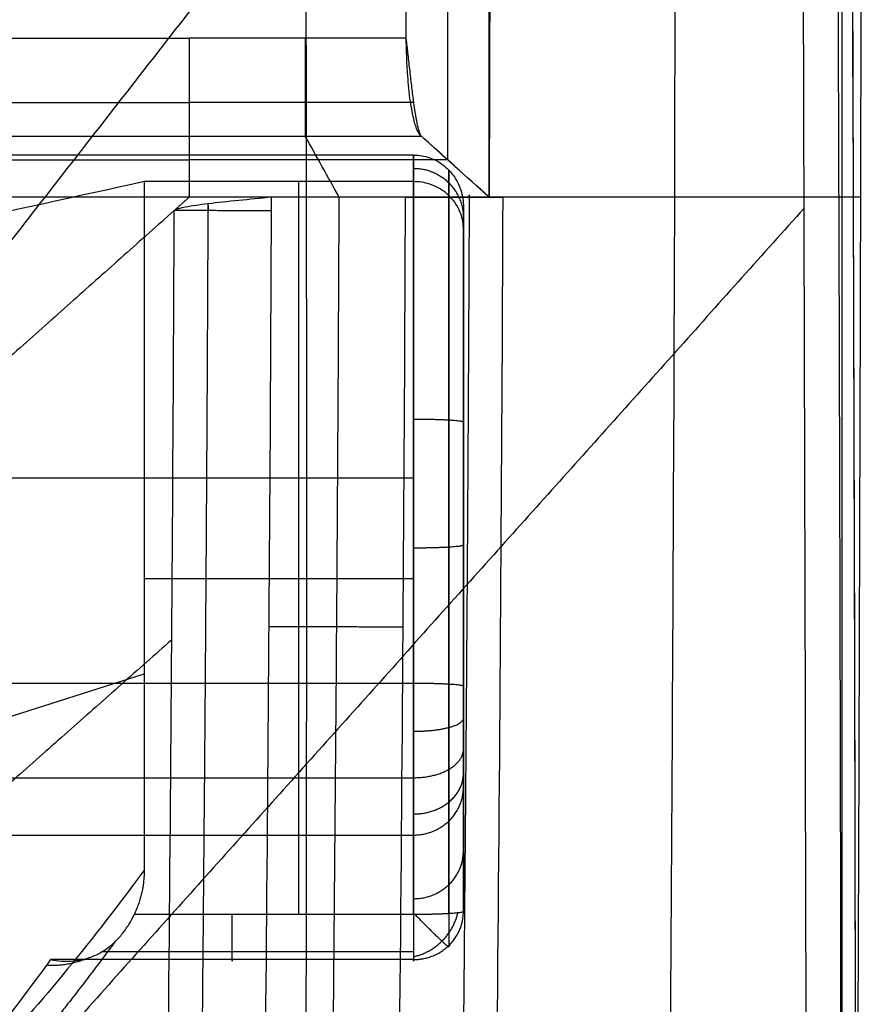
# Model space of a CAD drawing. Header units: millimetres. Extents: x -7048 to -6095, y -2354 to -1505.
# Tile 17 of 17: x -6180 to -6095, y -1690 to -1591. Entities that reach past the tile are written whole.
import ezdxf

# ---------------------------------------------------------------- set-up
doc = ezdxf.new("R2010")
doc.units = ezdxf.units.MM
for name, color, linetype, true_color in [('cannaper 2$Calque 19', 7, 'Continuous', 0xf0f0f0), ('cannaper 2$Calque 20', 7, 'Continuous', 0x000000), ('cannaper 2$Calque 21', 7, 'Continuous', 0x9e5002)]:
    doc.layers.add(name, color=color, linetype=linetype, true_color=true_color)

msp = doc.modelspace()

# ---------------------------------------------------------------- linework, layer by layer
at = {"layer": 'cannaper 2$Calque 19'}
for p, q in [((-6167.691230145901, -1607.668540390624, -219.5101334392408), (-6167.691230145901, -1676.829088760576, -215.6341113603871)), ((-6152.16876673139, -1681.295667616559, -215.3837871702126), (-6152.16876673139, -1607.668540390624, -219.5101334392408)), ((-6140.631381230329, -1681.295665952, -215.3837872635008), (-6140.631381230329, -1607.668540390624, -219.5101334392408)), ((-6167.691230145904, -1647.529299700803, -217.2761837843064), (-6140.631381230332, -1647.529299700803, -217.2761837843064)), ((-6208.695509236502, -1670.126138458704, -451.2851078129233), (-6167.691230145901, -1657.115845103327, -216.738917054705)), ((-6140.631381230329, -1681.295665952, -215.3837872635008), (-6168.706152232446, -1681.295667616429, -215.3837871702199))]:
    msp.add_line(p, q, dxfattribs=at)
for points, degree in [([(-6140.631381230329, -1604.995924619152, -149.9942521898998), (-6283.854890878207, -1604.995924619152, -149.9942521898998), (-6427.078400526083, -1604.995924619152, -149.9942521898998), (-6570.301910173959, -1604.995924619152, -149.9942521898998)], 3), ([(-6140.631381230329, -1607.668540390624, -219.5101334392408), (-6140.631381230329, -1606.332232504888, -184.7521928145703), (-6140.631381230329, -1604.995924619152, -149.9942521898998)], 2), ([(-6140.631381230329, -1604.995924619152, -149.9942521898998), (-6140.631381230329, -1631.519648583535, -148.5915412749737), (-6140.631381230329, -1658.043372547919, -147.1888303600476)], 2), ([(-6137.095847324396, -1606.520677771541, -151.5347106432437), (-6137.095847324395, -1632.324771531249, -150.1700574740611), (-6137.095847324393, -1658.128865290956, -148.8054043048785)], 2), ([(-6137.095847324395, -1609.068772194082, -217.8103527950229), (-6137.095847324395, -1607.794750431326, -184.6725009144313), (-6137.095847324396, -1606.52072866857, -151.5346490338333)], 2), ([(-6167.691230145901, -1607.668540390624, -219.5101334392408), (-6181.334054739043, -1610.671636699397, -297.6219550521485), (-6194.976879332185, -1613.67473300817, -375.733776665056), (-6208.619703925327, -1616.677829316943, -453.8455982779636)], 3), ([(-6140.631381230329, -1607.668540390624, -219.5101334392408), (-6149.651330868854, -1607.668540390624, -219.5101334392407), (-6158.671280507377, -1607.668540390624, -219.5101334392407), (-6167.691230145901, -1607.668540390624, -219.5101334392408)], 3), ([(-6135.631381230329, -1610.201939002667, -155.2536967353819), (-6135.631381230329, -1634.268601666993, -153.9809306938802), (-6135.631381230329, -1658.335264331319, -152.7081646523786)], 2), ([(-6135.631381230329, -1612.449222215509, -213.7064959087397), (-6135.631381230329, -1611.325580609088, -184.4800963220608), (-6135.631381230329, -1610.201939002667, -155.2536967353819)], 2), ([(-6135.631381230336, -1680.989543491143, -209.8652250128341), (-6135.631381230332, -1646.719382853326, -211.7858604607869), (-6135.631381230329, -1612.449222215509, -213.7064959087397)], 2), ([(-6140.631381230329, -1637.450571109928, -148.277883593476), (-6283.854890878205, -1637.450571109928, -148.2778835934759), (-6427.078400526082, -1637.450571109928, -148.2778835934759), (-6570.301910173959, -1637.450571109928, -148.277883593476)], 3), ([(-6135.631381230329, -1647.214041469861, -211.7581652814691), (-6135.631381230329, -1643.123607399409, -183.1828636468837), (-6135.631381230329, -1638.34643977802, -153.7652317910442)], 2), ([(-6570.301910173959, -1658.043372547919, -147.1888303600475), (-6355.466645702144, -1658.043372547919, -147.1888303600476), (-6140.631381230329, -1658.043372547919, -147.1888303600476)], 2), ([(-6570.301910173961, -1667.550198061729, -150.2887717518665), (-6355.466645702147, -1667.550198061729, -150.2887717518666), (-6140.63138123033, -1667.550198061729, -150.2887717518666)], 2), ([(-6135.631381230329, -1668.513958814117, -160.7348427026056), (-6135.631381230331, -1672.855028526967, -177.056167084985), (-6135.631381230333, -1677.023770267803, -193.4318845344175), (-6135.631381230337, -1680.989543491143, -209.8652250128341)], 3), ([(-6570.301910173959, -1673.311540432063, -159.2288220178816), (-6355.466645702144, -1673.311519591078, -159.2288285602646), (-6140.631381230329, -1673.311498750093, -159.2288351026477)], 2), ([(-6140.631381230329, -1673.311498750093, -159.2288351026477), (-6140.631381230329, -1680.006865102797, -184.4019280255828), (-6140.631381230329, -1685.821375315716, -208.4945863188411)], 2), ([(-6140.631381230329, -1685.048112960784, -213.1417460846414), (-6156.296769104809, -1685.048112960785, -213.1417460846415), (-6171.962156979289, -1685.048112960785, -213.1417460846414)], 2), ([(-6140.631381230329, -1685.821375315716, -208.4945863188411), (-6158.866989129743, -1685.821374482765, -208.4945867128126), (-6177.102597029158, -1685.821373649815, -208.4945871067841)], 2)]:
    msp.add_open_spline(points, degree=degree, dxfattribs=at)
for points, knots in [([(-6140.631381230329, -1604.995924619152, -149.9942521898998), (-6140.360713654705, -1604.995924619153, -149.9942521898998), (-6139.795330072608, -1605.044271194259, -150.0430949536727), (-6138.957656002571, -1605.267812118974, -150.2689301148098), (-6138.142360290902, -1605.654068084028, -150.6591502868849), (-6137.39361552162, -1606.196691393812, -151.2073426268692), (-6136.750030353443, -1606.874286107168, -151.8918916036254), (-6136.24084815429, -1607.653152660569, -152.6787517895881), (-6135.882083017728, -1608.492141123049, -153.5263509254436), (-6135.675901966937, -1609.348519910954, -154.3915188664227), (-6135.631092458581, -1609.921462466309, -154.9703416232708), (-6135.631381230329, -1610.201939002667, -155.2536967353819)], [0, 0, 0, 0, 0.8120027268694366, 1.690294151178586, 2.648380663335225, 3.69123217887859, 4.810301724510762, 5.98309573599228, 7.177308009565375, 8.357454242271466, 9.491332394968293, 9.491332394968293, 9.491332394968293, 9.491332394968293]), ([(-6135.631381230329, -1612.449222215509, -213.7064959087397), (-6135.631071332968, -1612.191675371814, -214.0191518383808), (-6135.675888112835, -1611.665717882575, -214.657652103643), (-6135.881942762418, -1610.879528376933, -215.6120680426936), (-6136.240486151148, -1610.109322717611, -216.5470799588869), (-6136.749327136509, -1609.394278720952, -217.4151268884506), (-6137.392518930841, -1608.772101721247, -218.170435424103), (-6138.140982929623, -1608.273663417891, -218.7755280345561), (-6138.956362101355, -1607.918635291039, -219.2065239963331), (-6139.794565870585, -1607.713032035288, -219.4561216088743), (-6140.360652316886, -1607.668540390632, -219.5101334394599), (-6140.631381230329, -1607.668540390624, -219.5101334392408)], [-9.59541042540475, -9.59541042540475, -9.59541042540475, -9.59541042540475, -8.441722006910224, -7.241533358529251, -6.028316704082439, -4.838915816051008, -3.706799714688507, -2.655099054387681, -1.692211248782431, -0.8121867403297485, 0, 0, 0, 0]), ([(-6140.631381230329, -1658.043372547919, -147.1888303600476), (-6140.631381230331, -1659.670609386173, -147.1022928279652), (-6140.631381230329, -1663.054339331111, -147.5343582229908), (-6140.63138123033, -1667.72380231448, -150.0180550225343), (-6140.631381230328, -1671.372308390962, -154.0936691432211), (-6140.631381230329, -1672.851075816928, -157.4960291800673), (-6140.631381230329, -1673.311498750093, -159.2288351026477)], [0, 0, 0, 0, 3.25914617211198, 6.712782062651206, 10.16641795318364, 13.42556412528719, 13.42556412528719, 13.42556412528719, 13.42556412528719]), ([(-6137.095847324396, -1658.128865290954, -148.8054043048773), (-6137.095847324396, -1659.597235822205, -148.7273147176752), (-6137.095847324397, -1662.650614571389, -149.1171952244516), (-6137.095847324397, -1666.864203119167, -151.3584028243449), (-6137.095847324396, -1670.156511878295, -155.0361071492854), (-6137.095847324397, -1671.490911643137, -158.1062892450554), (-6137.095847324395, -1671.906385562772, -159.6699186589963)], [0, 0, 0, 0, 3.25914617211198, 6.712782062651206, 10.16641795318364, 13.42556412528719, 13.42556412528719, 13.42556412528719, 13.42556412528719]), ([(-6135.631381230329, -1658.335264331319, -152.7081646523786), (-6135.631381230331, -1659.42008503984, -152.6504735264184), (-6135.631381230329, -1661.675896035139, -152.9385184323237), (-6135.631381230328, -1664.788856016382, -154.5943185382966), (-6135.631381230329, -1667.221178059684, -157.311396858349), (-6135.631381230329, -1668.20701404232, -159.5796381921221), (-6135.631381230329, -1668.513958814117, -160.7348427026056)], [0, 0, 0, 0, 3.25914617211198, 6.712782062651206, 10.16641795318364, 13.42556412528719, 13.42556412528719, 13.42556412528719, 13.42556412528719]), ([(-6167.691230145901, -1676.829088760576, -215.6341113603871), (-6172.828527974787, -1683.809333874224, -244.7198225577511), (-6181.590452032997, -1694.589829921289, -294.3900205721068), (-6193.078652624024, -1705.309205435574, -359.7065389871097), (-6201.099318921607, -1710.62825924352, -405.4296105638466), (-6205.482733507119, -1712.52577043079, -430.4745282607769), (-6207.192611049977, -1713.087576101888, -440.2540189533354)], [-2.027603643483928, -2.027603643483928, -2.027603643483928, -2.027603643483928, 80.8950947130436, 138.7197663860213, 181.0577791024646, 208.1330254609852, 208.1330254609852, 208.1330254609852, 208.1330254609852]), ([(-6167.691230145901, -1676.829088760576, -215.6341113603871), (-6167.691230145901, -1676.988078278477, -215.6252009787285), (-6167.698766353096, -1677.309404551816, -215.6071926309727), (-6167.733113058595, -1677.795138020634, -215.5799702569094), (-6167.791786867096, -1678.288226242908, -215.5523357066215), (-6167.875841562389, -1678.787028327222, -215.5243809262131), (-6167.986193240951, -1679.289761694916, -215.4962058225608), (-6168.123595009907, -1679.794489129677, -215.4679189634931), (-6168.288616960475, -1680.29914798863, -215.4396359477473), (-6168.481612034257, -1680.801542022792, -215.4114798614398), (-6168.628212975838, -1681.131642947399, -215.392979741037), (-6168.706152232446, -1681.295667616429, -215.3837871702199)], [-4.624492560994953, -4.624492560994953, -4.624492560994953, -4.624492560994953, -4.146775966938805, -3.659151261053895, -3.16189667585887, -2.655354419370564, -2.139933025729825, -1.616108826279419, -1.084426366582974, -0.5454976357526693, 0, 0, 0, 0]), ([(-6177.102597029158, -1685.821373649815, -208.4945871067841), (-6176.731868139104, -1685.898613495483, -208.8139151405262), (-6175.965687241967, -1686.003551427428, -209.4834430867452), (-6174.805857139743, -1685.992699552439, -210.5343371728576), (-6173.635483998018, -1685.787415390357, -211.6130128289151), (-6172.505782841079, -1685.375543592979, -212.6548218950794), (-6171.465652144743, -1684.768809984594, -213.5899383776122), (-6170.554032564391, -1684.003936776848, -214.3582160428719), (-6169.792363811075, -1683.136012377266, -214.9207152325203), (-6169.182927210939, -1682.227912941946, -215.266063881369), (-6168.850287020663, -1681.599002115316, -215.366787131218), (-6168.706152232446, -1681.295667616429, -215.3837871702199)], [0, 0, 0, 0, 1.427547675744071, 2.937962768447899, 4.48933514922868, 6.031226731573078, 7.51368188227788, 8.896897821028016, 10.15764952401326, 11.28956364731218, 12.29836448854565, 12.29836448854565, 12.29836448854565, 12.29836448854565]), ([(-6177.102597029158, -1685.821373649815, -208.4945871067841), (-6177.238418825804, -1686.008054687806, -209.2680946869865), (-6177.374257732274, -1686.194291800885, -210.0417432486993), (-6177.510113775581, -1686.38008187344, -210.8155333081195), (-6182.647410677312, -1693.402241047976, -240.0763185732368), (-6191.409333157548, -1704.257954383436, -290.0855687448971), (-6202.897531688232, -1715.077407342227, -356.0003854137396), (-6209.583477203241, -1719.56400861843, -394.5580534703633), (-6212.628124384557, -1721.115979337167, -412.1728871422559), (-6213.00064809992, -1721.29825882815, -414.3290092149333)], [-4.220459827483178, -4.220459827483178, -4.220459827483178, -4.220459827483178, -2.027603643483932, -2.027603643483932, -2.027603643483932, 80.8950947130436, 138.7197663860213, 181.0577791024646, 186.9593533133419, 186.9593533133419, 186.9593533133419, 186.9593533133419])]:
    msp.add_open_spline(points, degree=3, knots=knots, dxfattribs=at)
for points, weights, degree in [([(-6140.631381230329, -1606.332232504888, -184.7521928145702), (-6135.631381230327, -1606.332232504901, -184.7521928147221), (-6135.631381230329, -1611.3292705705, -184.5760737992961)], [1, 0.7071067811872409, 1], 2), ([(-6137.09584732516, -1681.206002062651, -213.7674405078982), (-6137.095847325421, -1645.137356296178, -215.7888655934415), (-6137.095847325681, -1609.068710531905, -217.8102906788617)], [0.8535533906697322, 0.8535533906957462, 0.8535533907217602], 2), ([(-6140.631381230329, -1631.519648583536, -148.5915412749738), (-6135.631381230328, -1631.519648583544, -148.5915412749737), (-6135.631381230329, -1631.811539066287, -154.1108699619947)], [1, 0.7071067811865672, 1], 2), ([(-6135.631381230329, -1644.17598610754, -211.9284065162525), (-6135.631381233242, -1644.482100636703, -217.4469604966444), (-6140.63138123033, -1644.482100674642, -217.4469604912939)], [1, 0.7071067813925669, 1], 2), ([(-6140.631381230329, -1658.043372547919, -147.1888303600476), (-6135.631381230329, -1658.043373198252, -147.1888331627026), (-6135.631381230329, -1658.335264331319, -152.7081646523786)], [1, 0.7071067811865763, 1], 2), ([(-6140.63138123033, -1662.885469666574, -147.8065658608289), (-6135.631381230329, -1662.885469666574, -147.8065658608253), (-6135.63138123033, -1661.563327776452, -153.1199827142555)], [1, 0.7071067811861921, 1], 2), ([(-6140.631381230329, -1667.550408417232, -150.2884437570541), (-6135.631381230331, -1667.550408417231, -150.2884437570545), (-6135.631381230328, -1664.673286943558, -154.7745679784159)], [0.9999999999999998, 0.7071067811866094, 0.9999999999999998], 2), ([(-6140.631381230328, -1671.195890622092, -154.3598995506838), (-6135.631381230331, -1671.195890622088, -154.3598995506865), (-6135.631381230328, -1667.103608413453, -157.4888718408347)], [1, 0.707106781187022, 1], 2), ([(-6140.631381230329, -1673.311498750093, -159.2288351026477), (-6135.631381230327, -1673.311478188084, -159.2288398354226), (-6135.631381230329, -1668.513958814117, -160.7348427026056)], [1, 0.7071067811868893, 1], 2), ([(-6137.095847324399, -1671.906219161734, -159.6699688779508), (-6137.095847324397, -1676.255151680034, -176.0207488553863), (-6137.095847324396, -1680.432018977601, -192.4281466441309), (-6137.095847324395, -1684.406156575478, -208.8960413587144)], [0.8535533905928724, 0.8535533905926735, 0.8535533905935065, 0.8535533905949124], 3), ([(-6140.631381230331, -1679.706839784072, -183.8170212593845), (-6135.63138123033, -1679.70683978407, -183.8170212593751), (-6135.631381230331, -1674.892444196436, -185.2580441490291)], [1.000000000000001, 0.7071067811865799, 1.000000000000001], 2), ([(-6158.866989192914, -1685.821378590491, -208.4945857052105), (-6158.866989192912, -1687.401425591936, -215.041597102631), (-6158.866989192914, -1681.295667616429, -215.3837871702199)], [1, 0.6329757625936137, 1], 2), ([(-6135.631381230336, -1680.989543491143, -209.8652250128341), (-6135.631381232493, -1681.295661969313, -215.3837831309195), (-6140.631381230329, -1681.295665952, -215.3837872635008)], [1, 0.7071067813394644, 1], 2), ([(-6140.631381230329, -1685.821375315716, -208.4945863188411), (-6135.631381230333, -1685.821372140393, -208.4945821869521), (-6135.631381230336, -1680.989543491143, -209.8652250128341)], [1, 0.7071067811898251, 1], 2), ([(-6140.631381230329, -1681.295665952, -215.3837872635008), (-6140.631381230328, -1687.401423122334, -215.0415974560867), (-6140.631381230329, -1685.821375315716, -208.4945863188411)], [1, 0.6329757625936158, 1], 2), ([(-6177.510113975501, -1686.38007185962, -210.8155361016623), (-6175.289332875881, -1686.48808542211, -211.2654147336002), (-6173.284414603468, -1685.645957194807, -211.9366793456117)], [1, 0.9123211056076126, 0.874847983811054], 2)]:
    msp.add_rational_spline(points, weights, degree=degree, dxfattribs=at)
for points, weights, degree, knots in [([(-6140.631196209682, -1685.517152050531, -212.26591178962), (-6139.037432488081, -1685.206370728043, -212.9935729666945), (-6137.792786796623, -1683.97199190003, -213.0360428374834), (-6136.5528921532, -1682.742324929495, -213.0783505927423), (-6136.200230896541, -1681.131360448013, -212.4216776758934)], [0.97867949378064, 0.9335420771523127, 1, 0.933778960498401, 0.9783591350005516], 2, [4.588651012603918, 4.588651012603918, 4.588651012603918, 7.951677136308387, 7.951677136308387, 11.30271605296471, 11.30271605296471, 11.30271605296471]), ([(-6137.131934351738, -1684.440686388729, -208.8862293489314), (-6136.92405407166, -1684.776923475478, -211.1509009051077), (-6137.792786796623, -1683.97199190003, -213.0360428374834), (-6138.802993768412, -1683.035976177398, -215.2281825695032), (-6140.482032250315, -1681.295660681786, -215.3813175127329)], [0.9700308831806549, 0.9090955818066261, 1, 0.8958337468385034, 0.9910419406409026], 2, [2.600419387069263, 2.600419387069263, 2.600419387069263, 3.428398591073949, 3.428398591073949, 4.377169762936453, 4.377169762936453, 4.377169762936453]), ([(-6170.642951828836, -1684.048178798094, -214.2727722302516), (-6175.719145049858, -1690.931332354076, -243.0765810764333), (-6184.426313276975, -1701.631808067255, -292.5597828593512), (-6195.884170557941, -1712.324332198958, -357.9184140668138), (-6203.357213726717, -1717.272500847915, -400.6969148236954), (-6207.178143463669, -1719.033980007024, -422.6279886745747), (-6208.311607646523, -1719.481632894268, -429.1395464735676)], [0.8469006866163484, 0.8474423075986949, 0.8484932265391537, 0.8503301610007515, 0.8518425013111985, 0.8527486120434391, 0.8530311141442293], 3, [-0.9032572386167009, -0.9032572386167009, -0.9032572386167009, -0.9032572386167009, 80.8950947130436, 138.7197663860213, 181.0577791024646, 198.9136444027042, 198.9136444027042, 198.9136444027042, 198.9136444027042])]:
    msp.add_rational_spline(points, weights, degree=degree, knots=knots, dxfattribs=at)
at = {"layer": 'cannaper 2$Calque 20'}
for points, weights, degree in [([(-6096.823769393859, -2290.040485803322, -416.0083679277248), (-6098.250822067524, -2029.607830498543, -416.0083679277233), (-6096.873608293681, -1769.142595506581, -416.0083679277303), (-6098.350261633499, -1508.658474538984, -416.0083679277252)], [0.8535533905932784, 0.8535533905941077, 0.8535533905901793, 0.8535533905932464], 3), ([(-6163.173787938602, -1593.24842980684, -143.8378164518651), (-6163.173787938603, -1593.391830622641, -143.837816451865), (-6163.173787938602, -1593.535172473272, -143.8419283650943)], [1, 0.9947596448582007, 0.9897502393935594], 2), ([(-6151.511965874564, -1593.24842980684, -143.8378164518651), (-6151.511965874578, -1601.741820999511, -143.8378164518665), (-6151.511965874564, -1603.116566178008, -152.2192107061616)], [1, 0.7621878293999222, 1], 2), ([(-6163.173787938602, -1593.535172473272, -143.8419283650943), (-6163.1737879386, -1597.825499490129, -143.9650009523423), (-6163.1737879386, -1600.69178398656, -147.1597569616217)], [0.9897502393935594, 0.8601101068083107, 0.8851463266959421], 2), ([(-6163.1737879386, -1600.69178398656, -147.1597569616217), (-6163.173787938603, -1602.643512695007, -149.3351505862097), (-6163.1737879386, -1603.116566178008, -152.2192107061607)], [0.8851463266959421, 0.9030451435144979, 1], 2), ([(-6131.684992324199, -1609.269750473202, -197.8654088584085), (-6133.049840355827, -1609.264056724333, -189.4840994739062), (-6141.481643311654, -1609.228881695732, -189.4840994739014)], [1, 0.7621906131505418, 0.9999999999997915], 2), ([(-6154.910540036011, -1610.608568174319, -189.4840994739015), (-6163.179538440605, -1610.572664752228, -189.4840994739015), (-6164.674512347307, -1610.566173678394, -197.6761732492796)], [1, 0.7683725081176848, 0.9999999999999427], 2)]:
    msp.add_rational_spline(points, weights, degree=degree, dxfattribs=at)
for points, degree in [([(-6101.841837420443, -1511.8281466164, -414.4808962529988), (-6151.431400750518, -1575.516124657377, -414.4808962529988), (-6201.020964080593, -1639.204102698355, -414.4808962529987)], 2), ([(-6100.333062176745, -2290.060001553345, -414.4808962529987), (-6101.754448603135, -2030.651609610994, -414.4808962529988), (-6100.39404410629, -1771.23647441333, -414.4808962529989), (-6101.841837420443, -1511.8281466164, -414.4808962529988)], 3), ([(-6095.370166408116, -2290.032402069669, -504.6407681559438), (-6096.784703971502, -2031.862408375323, -504.6407681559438), (-6095.443961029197, -1773.671874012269, -504.6407681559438), (-6096.858467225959, -1515.502634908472, -504.6407681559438)], 3), ([(-6095.755770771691, -1517.024842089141, -418.4824659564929), (-6095.742690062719, -1547.758910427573, -418.482423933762), (-6095.680596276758, -1578.492692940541, -418.4824657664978), (-6095.758055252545, -1609.228881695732, -418.4824824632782)], 3), ([(-6114.403874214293, -1609.228881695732, -303.9832909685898), (-6114.340864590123, -1585.510425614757, -303.9832737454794), (-6114.408738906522, -1561.794474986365, -303.9831392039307), (-6114.407695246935, -1538.078503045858, -303.9832362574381)], 3), ([(-6132.874772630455, -1549.247450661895, -189.4840994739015), (-6132.961104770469, -1579.238166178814, -189.4840994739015), (-6133.047436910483, -1609.228881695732, -189.4840994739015)], 2), ([(-6137.212732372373, -1605.485351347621, -166.6609579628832), (-6137.174655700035, -1579.240209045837, -166.6609579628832), (-6137.136579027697, -1552.995066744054, -166.6609579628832)], 2), ([(-6133.049693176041, -1609.228881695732, -189.4840994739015), (-6133.001448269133, -1592.528006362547, -189.4840821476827), (-6133.070725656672, -1575.829607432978, -189.4838740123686), (-6133.062695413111, -1559.13146407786, -189.4839894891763)], 3), ([(-6141.378284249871, -1593.248429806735, -143.8378626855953), (-6141.378185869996, -1579.241810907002, -143.8378449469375), (-6141.37808749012, -1565.23519200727, -143.8378272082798)], 2), ([(-6095.370167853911, -2290.03240207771, -419.6960107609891), (-6096.690556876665, -2049.04555962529, -419.6960107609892), (-6095.610228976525, -1808.040819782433, -419.6960107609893), (-6096.61102101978, -1567.052208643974, -419.6960107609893)], 3), ([(-6095.370166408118, -2290.032402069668, -613.3570830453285), (-6096.690555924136, -2049.045551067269, -613.357083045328), (-6095.610228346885, -1808.040802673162, -613.3570830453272), (-6096.61102101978, -1567.052182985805, -613.3570830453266)], 3), ([(-6570.289719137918, -1593.24842980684, -143.8378164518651), (-6366.73175353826, -1593.24842980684, -143.8378164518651), (-6163.173787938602, -1593.24842980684, -143.8378164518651)], 2), ([(-6141.378284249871, -1593.248429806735, -143.8378626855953), (-6152.276036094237, -1593.248429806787, -143.8378395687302), (-6163.173787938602, -1593.24842980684, -143.8378164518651)], 2), ([(-6141.378292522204, -1593.508296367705, -143.837864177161), (-6141.378288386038, -1593.37836308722, -143.8378634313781), (-6141.378284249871, -1593.248429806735, -143.8378626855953)], 2), ([(-6141.344543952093, -1593.535643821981, -143.8419999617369), (-6141.355790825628, -1593.439437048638, -143.8392290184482), (-6141.367037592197, -1593.343679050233, -143.8378618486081), (-6141.378284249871, -1593.248429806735, -143.8378626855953)], 3), ([(-6570.289719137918, -1599.721989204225, -146.2159381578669), (-6366.731753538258, -1599.721989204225, -146.2159381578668), (-6163.173787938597, -1599.721989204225, -146.2159381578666)], 2), ([(-6140.614085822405, -1599.721989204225, -146.2159381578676), (-6151.893936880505, -1599.721989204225, -146.2159381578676), (-6163.173787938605, -1599.721989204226, -146.2159381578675)], 2), ([(-6570.289719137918, -1603.116566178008, -152.2192107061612), (-6366.731753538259, -1603.116566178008, -152.219210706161), (-6163.1737879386, -1603.116566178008, -152.2192107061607)], 2), ([(-6163.1737879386, -1603.116566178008, -152.2192107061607), (-6163.1737879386, -1605.154004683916, -164.6408402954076), (-6163.1737879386, -1607.191443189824, -177.0624698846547), (-6163.1737879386, -1609.228881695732, -189.4840994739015)], 3), ([(-6163.1737879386, -1603.116566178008, -152.2192107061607), (-6151.511965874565, -1603.116566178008, -152.2192107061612), (-6139.85014381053, -1603.116566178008, -152.2192107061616)], 2), ([(-6148.11174055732, -1609.228881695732, -189.4840994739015), (-6149.245139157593, -1607.191449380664, -177.0625076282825), (-6150.378554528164, -1605.154001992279, -164.6408238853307), (-6151.511957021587, -1603.116566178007, -152.2192107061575)], 3), ([(-6133.047436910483, -1609.228881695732, -189.4840994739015), (-6135.372517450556, -1607.139368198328, -176.7449848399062), (-6137.697597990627, -1605.049854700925, -164.0058702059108), (-6140.0226785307, -1602.960341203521, -151.2667555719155)], 3), ([(-6139.849283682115, -1603.116540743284, -152.2190556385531), (-6139.849570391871, -1603.116549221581, -152.2191073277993), (-6139.849857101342, -1603.116557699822, -152.2191590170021), (-6139.85014381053, -1603.116566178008, -152.2192107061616)], 3), ([(-6133.049693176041, -1609.228881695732, -189.4840994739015), (-6135.316209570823, -1607.191447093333, -177.062493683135), (-6137.582759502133, -1605.153982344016, -164.6407040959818), (-6139.849283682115, -1603.116540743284, -152.2190556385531)], 3), ([(-6570.289719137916, -1605.485351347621, -166.6609579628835), (-6434.58413592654, -1605.485351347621, -166.6609579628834), (-6298.878603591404, -1605.485351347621, -166.6609579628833), (-6163.1737879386, -1605.485351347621, -166.6609579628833)], 3), ([(-6137.214653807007, -1605.485371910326, -166.6610833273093), (-6150.194220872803, -1605.485361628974, -166.6610206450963), (-6163.1737879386, -1605.485351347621, -166.6609579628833)], 2), ([(-6163.1737879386, -1609.228881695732, -189.4840994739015), (-6298.879098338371, -1609.228881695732, -189.4840994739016), (-6434.584408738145, -1609.228881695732, -189.4840994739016), (-6570.289719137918, -1609.228881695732, -189.4840994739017)], 3), ([(-6163.1737879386, -1609.228881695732, -189.4840994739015), (-6163.924150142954, -1609.897527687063, -193.5801363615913), (-6164.674512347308, -1610.566173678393, -197.6761732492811)], 2), ([(-6154.904703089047, -1609.228881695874, -189.4840994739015), (-6159.039245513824, -1609.228881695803, -189.4840994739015), (-6163.1737879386, -1609.228881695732, -189.4840994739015)], 2), ([(-6141.481643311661, -1609.228881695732, -189.4840994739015), (-6148.193173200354, -1609.228881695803, -189.4840994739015), (-6154.904703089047, -1609.228881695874, -189.4840994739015)], 2), ([(-6133.049693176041, -1609.228881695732, -189.4840994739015), (-6137.265668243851, -1609.228881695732, -189.4840994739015), (-6141.481643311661, -1609.228881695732, -189.4840994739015)], 2), ([(-6131.684823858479, -1609.228881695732, -197.8654118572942), (-6132.139780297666, -1609.228881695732, -195.0716410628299), (-6132.594736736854, -1609.228881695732, -192.2778702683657), (-6133.049693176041, -1609.228881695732, -189.4840994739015)], 3), ([(-6096.61102101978, -1609.228881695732, -413.2446384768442), (-6108.302288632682, -1609.228881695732, -341.4515629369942), (-6119.993556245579, -1609.228881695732, -269.6584873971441), (-6131.684823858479, -1609.228881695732, -197.8654118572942)], 3), ([(-6095.758055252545, -1609.228881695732, -418.4824824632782), (-6096.042377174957, -1609.228881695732, -416.7365344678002), (-6096.326699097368, -1609.228881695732, -414.9905864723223), (-6096.61102101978, -1609.228881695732, -413.2446384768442)], 3), ([(-6095.758055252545, -1609.228881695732, -418.4824824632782), (-6095.77145167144, -1614.555132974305, -418.4824774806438), (-6095.78553462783, -1619.881393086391, -418.4824776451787), (-6095.800265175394, -1625.207654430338, -418.4824824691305)], 3), ([(-6164.674512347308, -1610.566173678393, -197.6761732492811), (-6184.899514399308, -1628.588625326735, -308.0793278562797), (-6205.124516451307, -1646.611076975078, -418.4824824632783)], 2), ([(-6101.415578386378, -1610.339134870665, -414.4808962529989), (-6151.356130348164, -1666.116401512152, -414.4808962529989), (-6201.296682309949, -1721.893668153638, -414.4808962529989)], 2), ([(-6141.721840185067, -1652.422627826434, -189.4840994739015), (-6148.435606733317, -1652.402627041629, -189.4840994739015), (-6155.149373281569, -1652.382626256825, -189.4840994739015)], 2), ([(-6164.923351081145, -1653.690777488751, -197.6761648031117), (-6185.201509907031, -1671.652523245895, -308.0793236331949), (-6205.479668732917, -1689.614269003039, -418.4824824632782)], 2)]:
    msp.add_open_spline(points, degree=degree, dxfattribs=at)
for points, knots in [([(-6152.450512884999, -2295.355147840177, -414.4808962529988), (-6152.643627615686, -2266.821395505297, -414.4808962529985), (-6152.779434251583, -2238.287798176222, -414.4808962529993), (-6152.953337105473, -2179.552295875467, -414.4808962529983), (-6152.98506568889, -2149.35163282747, -414.4808962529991), (-6152.954268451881, -2088.950635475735, -414.4808962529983), (-6152.890972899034, -2058.748065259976, -414.4808962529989), (-6152.699724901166, -1998.347023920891, -414.4808962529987), (-6152.571450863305, -1968.148229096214, -414.4808962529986), (-6152.146611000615, -1877.546033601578, -414.4808962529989), (-6151.810238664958, -1817.147798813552, -414.4808962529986), (-6151.48812912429, -1726.545779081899, -414.4808962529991), (-6151.410959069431, -1696.346135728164, -414.4808962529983), (-6151.352327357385, -1635.94365656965, -414.4808962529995), (-6151.37156701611, -1605.744668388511, -414.4808962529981), (-6151.452109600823, -1575.542696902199, -414.4808962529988)], [4.999914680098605, 4.999914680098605, 4.999914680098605, 4.999914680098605, 90.6029397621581, 90.6029397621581, 181.2058795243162, 181.2058795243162, 271.8088192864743, 271.8088192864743, 362.4117590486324, 362.4117590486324, 543.6176385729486, 543.6176385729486, 634.2205783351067, 634.2205783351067, 724.8235180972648, 724.8235180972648, 724.8235180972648, 724.8235180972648]), ([(-6140.0226785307, -1602.960341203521, -151.2667555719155), (-6140.074381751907, -1602.868781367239, -150.9809142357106), (-6140.133090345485, -1602.763689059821, -150.6591893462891), (-6140.211212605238, -1602.614910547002, -150.2310867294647), (-6140.239299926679, -1602.559709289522, -150.0771725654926), (-6140.293964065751, -1602.44377117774, -149.7776223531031), (-6140.316447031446, -1602.391345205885, -149.654419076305), (-6140.344192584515, -1602.319352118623, -149.50237773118), (-6140.404616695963, -1602.162565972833, -149.1712629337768), (-6140.452332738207, -1602.017618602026, -148.9097909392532), (-6140.508955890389, -1601.821734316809, -148.5995216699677), (-6140.56316755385, -1601.63419242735, -148.3024662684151), (-6140.611077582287, -1601.450956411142, -148.039951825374), (-6140.66099807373, -1601.229209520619, -147.766429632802), (-6140.719712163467, -1600.968401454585, -147.4447259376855), (-6140.778237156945, -1600.667138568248, -147.1240741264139), (-6140.830919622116, -1600.369314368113, -146.8354429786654), (-6140.89242991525, -1600.021584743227, -146.4984468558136), (-6140.949053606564, -1599.661236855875, -146.1882351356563), (-6141.001005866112, -1599.267706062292, -145.903615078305), (-6141.054273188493, -1598.864213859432, -145.6117904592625), (-6141.105532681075, -1598.403407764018, -145.3309648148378), (-6141.147281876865, -1597.959946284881, -145.1022320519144), (-6141.183939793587, -1597.570564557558, -144.9013930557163), (-6141.213786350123, -1597.190143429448, -144.7378649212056), (-6141.242756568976, -1596.781441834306, -144.5791281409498), (-6141.268360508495, -1596.420230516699, -144.438836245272), (-6141.285333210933, -1596.148990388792, -144.3458306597), (-6141.302144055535, -1595.771729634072, -144.2537088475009), (-6141.321184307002, -1595.344437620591, -144.1493701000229), (-6141.339411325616, -1594.788687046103, -144.0494790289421), (-6141.352921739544, -1594.355243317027, -143.975429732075), (-6141.360815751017, -1594.101986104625, -143.9321634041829), (-6141.371040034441, -1593.762458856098, -143.8761212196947), (-6141.378292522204, -1593.508296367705, -143.837864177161)], [0, 0, 0, 0, 0.9211385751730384, 0.9211385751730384, 1.39088742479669, 1.39088742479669, 1.906433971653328, 1.906433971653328, 1.906433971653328, 2.951984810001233, 2.951984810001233, 2.951984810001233, 3.986986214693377, 3.986986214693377, 3.986986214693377, 5.267397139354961, 5.267397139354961, 5.267397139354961, 6.722997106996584, 6.722997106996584, 6.722997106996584, 8.26673765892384, 8.26673765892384, 8.26673765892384, 9.561044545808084, 9.561044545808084, 9.561044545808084, 10.62540210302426, 10.62540210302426, 10.62540210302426, 12.07060345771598, 12.07060345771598, 12.07060345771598, 12.92905065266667, 12.92905065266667, 12.92905065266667, 12.92905065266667]), ([(-6140.47272772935, -1600.691123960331, -147.1590674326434), (-6140.519745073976, -1600.390696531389, -146.8243723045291), (-6140.566762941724, -1600.066349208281, -146.5083909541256), (-6140.677495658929, -1599.255320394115, -145.81956347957), (-6140.741210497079, -1598.752024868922, -145.4664828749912), (-6140.868637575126, -1597.698813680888, -144.8621456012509), (-6140.93234980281, -1597.149063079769, -144.610915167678), (-6141.059769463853, -1596.032626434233, -144.2149964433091), (-6141.123476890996, -1595.466084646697, -144.070250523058), (-6141.239637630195, -1594.442762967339, -143.8983777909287), (-6141.292091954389, -1593.984322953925, -143.8549227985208), (-6141.344543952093, -1593.535643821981, -143.8419999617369)], [5.776310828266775, 5.776310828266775, 5.776310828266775, 5.776310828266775, 7.083026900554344, 7.083026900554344, 8.85378362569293, 8.85378362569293, 10.62454035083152, 10.62454035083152, 12.3952970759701, 12.3952970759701, 13.85340341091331, 13.85340341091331, 13.85340341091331, 13.85340341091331]), ([(-6139.849283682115, -1603.116540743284, -152.2190556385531), (-6139.912979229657, -1603.029223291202, -151.6867276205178), (-6139.976678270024, -1602.895963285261, -151.145399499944), (-6140.104084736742, -1602.528256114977, -150.0683329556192), (-6140.167792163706, -1602.293712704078, -149.5326967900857), (-6140.295211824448, -1601.72229629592, -148.4950788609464), (-6140.358924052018, -1601.385389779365, -147.9932487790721), (-6140.439334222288, -1600.901482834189, -147.3991411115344), (-6140.456030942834, -1600.797811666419, -147.2779242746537), (-6140.47272772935, -1600.691123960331, -147.1590674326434)], [5.840987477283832e-05, 5.840987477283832e-05, 5.840987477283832e-05, 5.840987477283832e-05, 1.770756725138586, 1.770756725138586, 3.541513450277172, 3.541513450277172, 5.312270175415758, 5.312270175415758, 5.776310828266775, 5.776310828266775, 5.776310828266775, 5.776310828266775]), ([(-6154.904703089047, -1609.228881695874, -189.4840994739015), (-6156.021132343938, -1609.345307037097, -189.4840994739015), (-6157.128864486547, -1609.453596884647, -189.673335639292), (-6159.305483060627, -1609.672772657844, -190.4398437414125), (-6160.347779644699, -1609.781352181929, -191.0343454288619), (-6162.174773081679, -1610.001551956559, -192.5664020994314), (-6162.944076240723, -1610.111258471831, -193.491047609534), (-6164.086807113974, -1610.334702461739, -195.5078857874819), (-6164.472243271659, -1610.445974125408, -196.5706297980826), (-6164.674512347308, -1610.566173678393, -197.6761732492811)], [0, 0, 0, 0, 3.382334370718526, 3.382334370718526, 6.979230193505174, 6.979230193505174, 10.57611949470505, 10.57611949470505, 13.95843434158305, 13.95843434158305, 13.95843434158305, 13.95843434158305]), ([(-6162.364643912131, -2263.993640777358, -189.4840994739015), (-6162.36489051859, -2243.753568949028, -189.4840994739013), (-6162.277423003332, -2203.778885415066, -189.4840994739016), (-6161.889615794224, -2143.297636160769, -189.4840994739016), (-6161.103330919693, -2066.502389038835, -189.4840994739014), (-6159.725092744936, -1973.639680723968, -189.4840994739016), (-6157.838729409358, -1865.002557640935, -189.4840994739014), (-6155.933420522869, -1744.245004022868, -189.4840994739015), (-6155.116205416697, -1659.283873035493, -189.4840994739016), (-6154.910540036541, -1610.608568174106, -189.4840994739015), (-6154.908571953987, -1610.14867277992, -189.4840994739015), (-6154.906626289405, -1609.688777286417, -189.4840994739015), (-6154.904703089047, -1609.228881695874, -189.4840994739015)], [0.1179459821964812, 0.1179459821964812, 0.1179459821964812, 0.1179459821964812, 60.8381819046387, 120.0419388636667, 181.5651909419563, 291.2356471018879, 398.6605278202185, 507.5265226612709, 653.5535515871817, 653.5535515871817, 653.5535515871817, 654.9332506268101, 654.9332506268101, 654.9332506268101, 654.9332506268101]), ([(-6155.571475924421, -2264.111814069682, -189.4840994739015), (-6155.571883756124, -2249.076434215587, -189.4840994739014), (-6155.52396594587, -2219.47324562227, -189.4840994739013), (-6155.315126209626, -2175.715064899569, -189.4840994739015), (-6154.988372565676, -2133.186035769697, -189.4840994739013), (-6154.4252689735, -2078.403303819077, -189.4840994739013), (-6153.514610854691, -2011.622999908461, -189.4840994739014), (-6152.21957955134, -1932.682724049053, -189.4840994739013), (-6150.877632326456, -1854.26337338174, -189.4840994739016), (-6149.633243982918, -1774.900754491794, -189.4840994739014), (-6148.806919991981, -1707.510239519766, -189.4840994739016), (-6148.333963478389, -1652.01588210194, -189.4840994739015), (-6148.171895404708, -1623.621013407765, -189.4840994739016), (-6148.11174055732, -1609.228881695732, -189.4840994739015)], [0, 0, 0, 0, 45.05989940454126, 88.71383293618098, 131.1454855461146, 172.5384144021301, 252.941715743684, 331.3899136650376, 409.3479770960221, 488.2805485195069, 569.6529098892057, 611.7122912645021, 654.9317848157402, 654.9317848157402, 654.9317848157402, 654.9317848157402]), ([(-6141.481643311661, -1609.228881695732, -189.4840994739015), (-6141.593705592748, -1636.490240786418, -189.4840994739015), (-6141.971450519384, -1691.027425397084, -189.4840994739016), (-6142.934815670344, -1772.841781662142, -189.4840994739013), (-6144.180086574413, -1854.678739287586, -189.4840994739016), (-6145.545105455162, -1936.531100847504, -189.4840994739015), (-6146.843809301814, -2018.403007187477, -189.4840994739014), (-6147.90411163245, -2100.293283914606, -189.4840994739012), (-6148.594674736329, -2182.158669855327, -189.4840994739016), (-6148.757919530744, -2236.726704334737, -189.4840994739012), (-6148.759952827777, -2263.991815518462, -189.4840994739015)], [0.03569895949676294, 0.03569895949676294, 0.03569895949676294, 0.03569895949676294, 81.82047300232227, 163.6506522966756, 245.4954685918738, 327.3600047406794, 409.2423987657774, 491.1424462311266, 573.0512816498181, 654.8466160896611, 654.8466160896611, 654.8466160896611, 654.8466160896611]), ([(-6141.481643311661, -1609.228881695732, -189.4840994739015), (-6140.350648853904, -1609.230006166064, -189.4840994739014), (-6139.229357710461, -1609.231339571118, -189.6784428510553), (-6137.027097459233, -1609.233761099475, -190.4651312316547), (-6135.97385566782, -1609.234806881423, -191.0760284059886), (-6134.13597960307, -1609.2357174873, -192.6483593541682), (-6133.367006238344, -1609.235576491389, -193.5963950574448), (-6132.239814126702, -1609.233509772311, -195.658099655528), (-6131.867908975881, -1609.231714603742, -196.7412045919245), (-6131.684823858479, -1609.228881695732, -197.8654118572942)], [0, 0, 0, 0, 3.408319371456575, 3.408319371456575, 7.041617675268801, 7.041617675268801, 10.67491640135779, 10.67491640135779, 14.08323689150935, 14.08323689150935, 14.08323689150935, 14.08323689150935]), ([(-6131.684823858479, -1609.228881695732, -197.8654118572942), (-6131.68487999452, -1609.2425046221, -197.865410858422), (-6131.684936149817, -1609.256127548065, -197.8654098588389), (-6131.684992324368, -1609.269750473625, -197.8654088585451), (-6131.797456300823, -1636.549590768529, -197.8634086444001), (-6132.177035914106, -1691.122168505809, -197.853687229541), (-6133.145865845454, -1772.978683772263, -197.8236959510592), (-6134.398450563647, -1854.840672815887, -197.7827588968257), (-6135.771338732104, -1936.696212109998, -197.7377892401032), (-6137.077063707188, -2018.548876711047, -197.6966897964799), (-6138.14241668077, -2100.401292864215, -197.6662346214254), (-6138.811776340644, -2179.42711259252, -197.6513065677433), (-6138.980954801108, -2231.168576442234, -197.651381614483), (-6138.996931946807, -2255.625585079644, -197.6535551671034)], [-0.005142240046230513, -0.005142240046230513, -0.005142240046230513, -0.005142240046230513, 0.03569895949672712, 0.03569895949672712, 0.03569895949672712, 81.82047300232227, 163.6506522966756, 245.4954685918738, 327.3600047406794, 409.2423987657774, 491.1424462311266, 573.0512816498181, 646.4737701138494, 646.4737701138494, 646.4737701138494, 646.4737701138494]), ([(-6119.353039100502, -2273.071806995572, -303.9832895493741), (-6119.342260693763, -2248.278011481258, -303.9832900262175), (-6119.288613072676, -2223.484639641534, -303.9833210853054), (-6119.091361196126, -2170.619546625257, -303.9834472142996), (-6118.936757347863, -2142.550080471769, -303.9835497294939), (-6118.546933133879, -2086.410701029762, -303.9837745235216), (-6118.311605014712, -2058.339639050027, -303.9838958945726), (-6117.789171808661, -2002.201496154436, -303.984087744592), (-6117.501790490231, -1974.132804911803, -303.9841576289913), (-6116.910850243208, -1917.99485320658, -303.9842011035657), (-6116.607261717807, -1889.925420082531, -303.9841744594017), (-6116.022055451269, -1833.786668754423, -303.9840335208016), (-6115.740460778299, -1805.719374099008, -303.9839202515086), (-6115.23362737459, -1749.579310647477, -303.9836709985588), (-6115.008290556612, -1721.509665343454, -303.9835370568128), (-6114.64003337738, -1665.370389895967, -303.9833394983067), (-6114.497094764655, -1637.299829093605, -303.9832774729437), (-6114.403874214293, -1609.228881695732, -303.9832909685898)], [9.830452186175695, 9.830452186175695, 9.830452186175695, 9.830452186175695, 84.21178325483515, 84.21178325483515, 168.4235665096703, 168.4235665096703, 252.6353497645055, 252.6353497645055, 336.8471330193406, 336.8471330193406, 421.0589162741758, 421.0589162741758, 505.2706995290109, 505.2706995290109, 589.4824827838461, 589.4824827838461, 673.6942660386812, 673.6942660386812, 673.6942660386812, 673.6942660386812]), ([(-6172.126238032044, -2255.612748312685, -197.6758675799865), (-6172.115872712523, -2238.151823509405, -197.6758682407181), (-6172.023478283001, -2200.942411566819, -197.6758739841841), (-6171.653320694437, -2143.214214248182, -197.6758877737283), (-6170.866565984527, -2066.373815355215, -197.6759046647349), (-6169.487750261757, -1973.473652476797, -197.6759811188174), (-6167.601304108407, -1864.831588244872, -197.6760597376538), (-6165.696675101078, -1744.113926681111, -197.6761349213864), (-6164.880037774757, -1659.207620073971, -197.6761574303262), (-6164.674512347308, -1610.566173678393, -197.6761732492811)], [8.492998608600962, 8.492998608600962, 8.492998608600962, 8.492998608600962, 60.8381819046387, 120.0419388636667, 181.5651909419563, 291.2356471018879, 398.6605278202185, 507.5265226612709, 653.5535515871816, 653.5535515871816, 653.5535515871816, 653.5535515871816]), ([(-6095.800265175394, -1625.207654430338, -418.4824824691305), (-6095.865334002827, -1648.733978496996, -418.4824824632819), (-6095.943052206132, -1672.260273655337, -418.4824824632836), (-6096.030059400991, -1695.786515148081, -418.4824824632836), (-6096.136765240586, -1724.639156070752, -418.4824824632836), (-6096.257441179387, -1753.49175117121, -418.4824824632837), (-6096.385879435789, -1782.344298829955, -418.4824824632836), (-6096.458804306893, -1798.72624279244, -418.4824824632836), (-6096.534229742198, -1815.108175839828, -418.4824824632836), (-6096.61102101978, -1831.490102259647, -418.4824824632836)], [15.97883072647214, 15.97883072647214, 15.97883072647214, 15.97883072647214, 86.55807744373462, 86.55807744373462, 86.55807744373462, 173.1166074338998, 173.1166074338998, 173.1166074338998, 222.262934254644, 222.262934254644, 222.262934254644, 222.262934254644])]:
    msp.add_open_spline(points, degree=3, knots=knots, dxfattribs=at)
for points, weights, knots in [([(-6135.054917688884, -1609.235262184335, -191.8621938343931), (-6135.054945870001, -1609.242072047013, -191.8621936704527), (-6135.054974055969, -1609.248881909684, -191.862193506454), (-6135.055002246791, -1609.255691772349, -191.862193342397), (-6135.167880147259, -1636.528168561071, -191.8615372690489), (-6135.549413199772, -1691.07797000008, -191.8583493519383), (-6136.524477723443, -1772.912924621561, -191.8485230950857), (-6137.785639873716, -1854.762164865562, -191.8351311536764), (-6139.168037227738, -1936.61642296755, -191.8204472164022), (-6140.482539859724, -2018.479482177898, -191.8070517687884), (-6141.55447360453, -2100.35174911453, -191.7971407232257), (-6142.242563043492, -2181.216952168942, -191.7921759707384), (-6142.407875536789, -2234.789661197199, -191.7923172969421), (-6142.414276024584, -2261.065356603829, -191.7931867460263)], [0.8810952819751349, 0.8810952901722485, 0.8810952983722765, 0.8810953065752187, 0.8811281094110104, 0.8812875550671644, 0.8817789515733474, 0.8824486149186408, 0.883182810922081, 0.8838525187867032, 0.8843479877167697, 0.8845961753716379, 0.8845891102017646, 0.8845456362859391], [0.0152783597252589, 0.0152783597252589, 0.0152783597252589, 0.0152783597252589, 0.03569895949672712, 0.03569895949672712, 0.03569895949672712, 81.82047300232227, 163.6506522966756, 245.4954685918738, 327.3600047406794, 409.2423987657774, 491.1424462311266, 573.0512816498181, 651.918341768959, 651.918341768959, 651.918341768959, 651.918341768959]), ([(-6168.717981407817, -2261.065644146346, -191.8002757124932), (-6168.714131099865, -2241.79212829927, -191.8002757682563), (-6168.624737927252, -2202.774931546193, -191.8002776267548), (-6168.243023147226, -2143.243343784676, -191.8002821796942), (-6167.456438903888, -2066.41871254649, -191.8002875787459), (-6166.07784655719, -1973.531564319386, -191.8003123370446), (-6164.191453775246, -1864.891273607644, -191.8003377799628), (-6162.286610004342, -1744.159637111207, -191.8003620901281), (-6161.469780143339, -1659.234258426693, -191.8003693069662), (-6161.264211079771, -1610.580980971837, -191.8003743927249), (-6161.263227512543, -1610.351138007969, -191.8003744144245), (-6161.2622495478, -1610.121295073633, -191.8003744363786), (-6161.261277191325, -1609.891452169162, -191.8003744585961)], [0.8841911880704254, 0.8841911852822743, 0.8841910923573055, 0.8841908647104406, 0.8841905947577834, 0.8841893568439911, 0.8841880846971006, 0.8841868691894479, 0.884186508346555, 0.8841862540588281, 0.8841862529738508, 0.8841862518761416, 0.884186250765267], [3.044690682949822, 3.044690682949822, 3.044690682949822, 3.044690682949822, 60.8381819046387, 120.0419388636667, 181.5651909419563, 291.2356471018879, 398.6605278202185, 507.5265226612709, 653.5535515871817, 653.5535515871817, 653.5535515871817, 654.2434011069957, 654.2434011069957, 654.2434011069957, 654.2434011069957])]:
    msp.add_rational_spline(points, weights, degree=3, knots=knots, dxfattribs=at)
at = {"layer": 'cannaper 2$Calque 21'}
for points in [[(-6097.584850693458, -2297.507224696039, -614.090718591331), (-6097.584850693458, -1901.46600703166, -614.090718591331), (-6097.584850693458, -1505.424789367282, -614.090718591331)], [(-6097.584850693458, -2297.507224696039, -659.090718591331), (-6097.584850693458, -1901.46600703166, -659.090718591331), (-6097.584850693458, -1505.424789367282, -659.090718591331)], [(-6097.584850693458, -2297.507224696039, -636.590718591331), (-6097.584850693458, -1901.46600703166, -636.590718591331), (-6097.584850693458, -1505.424789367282, -636.590718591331)]]:
    msp.add_open_spline(points, degree=2, dxfattribs=at)

doc.saveas('drawing.dxf')
